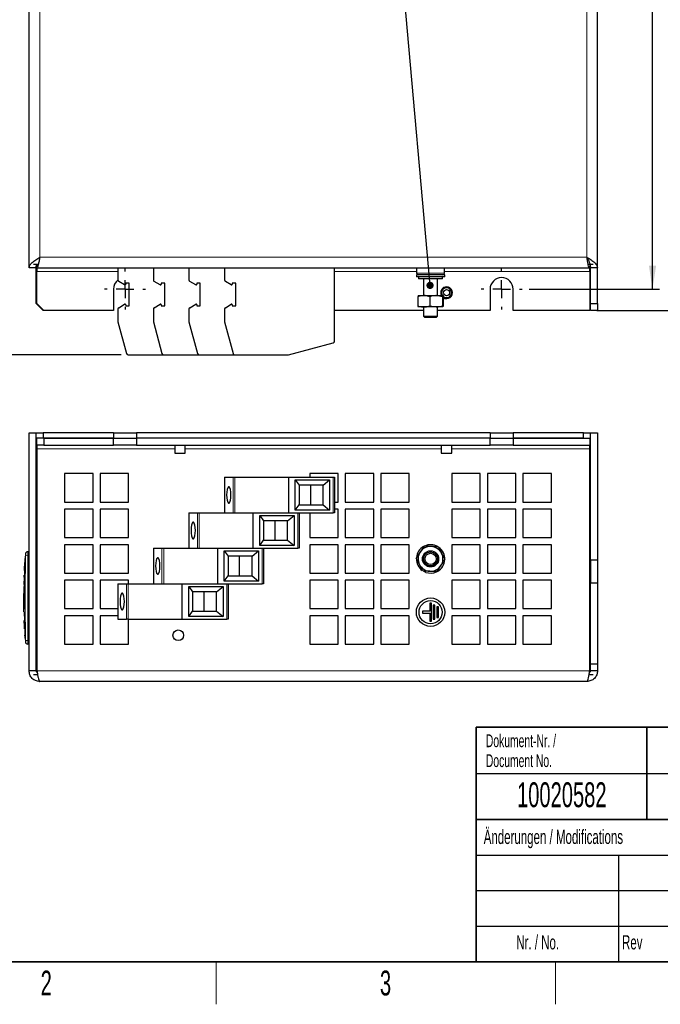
# Model space of a CAD drawing. Header units: millimetres. Extents: x 5 to 418, y 2 to 292.
# Tile 2 of 9: x 94 to 184, y 6 to 145. Entities that reach past the tile are written whole.
import ezdxf

# ---------------------------------------------------------------- set-up
doc = ezdxf.new("R2010")
doc.units = ezdxf.units.MM
doc.layers.add('SLD-0', color=7, linetype='Continuous')
doc.styles.add('SLDTEXTSTYLE0', font='TXT', dxfattribs={"width": 0.605})
doc.dimstyles.new('SLDDIMSTYLE0', dxfattribs={"dimtxt": 3.5, "dimasz": 3.302, "dimexe": 0, "dimexo": 0.0625, "dimgap": 0.875, "dimtad": 1, "dimlfac": 2, "dimrnd": 1e-09, "dimzin": 12, "dimdsep": 46, "dimtxsty": 'SLDTEXTSTYLE0', "dimsah": 1, "dimcen": 0.09, "dimadec": 0, "dimazin": 3, "dimtfac": 1, "dimtofl": 0, "dimtmove": 0, "dimatfit": 3, "dimfxl": 1, "dimfrac": 2, "dimtolj": 1, "dimtzin": 12, "dimarcsym": 0})
doc.dimstyles.new('SLDDIMSTYLE1', dxfattribs={"dimtxt": 0.18, "dimasz": 1.016, "dimexe": 0, "dimexo": 0.0625, "dimgap": 0, "dimtad": 0, "dimtih": 1, "dimtoh": 1, "dimdec": 0, "dimrnd": 1e-09, "dimzin": 0, "dimdsep": 46, "dimtxsty": 'Standard', "dimblk1": 'DOT', "dimblk2": 'DOT', "dimsah": 1, "dimcen": 0.09, "dimadec": 0, "dimazin": 0, "dimtfac": 1.016, "dimtdec": 0, "dimtofl": 0, "dimtmove": 0, "dimatfit": 3, "dimldrblk": 'DOT', "dimfxl": 1, "dimfrac": 2, "dimtolj": 1, "dimtzin": 0, "dimarcsym": 0})

# ---------------------------------------------------------------- blocks, each defined once
blk = doc.blocks.new('_D_2')
at = {"layer": 'SLD-0', "color": 7}
for p, q in [((108.13, 259.89), (86.29, 259.89)), ((87.29, 259.89), (87.29, 97.39)), ((108.13, 97.39), (86.29, 97.39))]:
    blk.add_line(p, q, dxfattribs=at)
for points in [[(87.29, 259.89), (86.79, 256.59), (87.8, 256.59)], [(87.29, 97.39), (87.8, 100.69), (86.79, 100.69)]]:
    blk.add_solid(points, dxfattribs=at)
at = {"layer": 'SLD-0', "color": 7, "insert": (82.78, 174.63), "char_height": 3.5, "attachment_point": 1, "rotation": 90, "style": 'SLDTEXTSTYLE0'}
blk.add_mtext('325', dxfattribs=at)
blk = doc.blocks.new('_D_3')
at = {"layer": 'SLD-0', "color": 7}
for p, q in [((165.56, 250.64), (183.92, 250.64)), ((182.92, 106.64), (182.92, 250.64)), ((165.56, 106.64), (183.92, 106.64))]:
    blk.add_line(p, q, dxfattribs=at)
for points in [[(182.92, 250.64), (182.42, 247.34), (183.43, 247.34)], [(182.92, 106.64), (183.43, 109.94), (182.42, 109.94)]]:
    blk.add_solid(points, dxfattribs=at)
at = {"layer": 'SLD-0', "color": 7, "insert": (178.41, 174.63), "char_height": 3.5, "attachment_point": 1, "rotation": 90, "style": 'SLDTEXTSTYLE0'}
blk.add_mtext('288', dxfattribs=at)
blk = doc.blocks.new('_D_4')
at = {"layer": 'SLD-0', "color": 7}
for p, q in [((175.09, 253.64), (192.19, 253.64)), ((191.19, 253.64), (191.19, 103.64)), ((175.09, 103.64), (192.19, 103.64))]:
    blk.add_line(p, q, dxfattribs=at)
for points in [[(191.19, 253.64), (190.68, 250.34), (191.7, 250.34)], [(191.19, 103.64), (191.7, 106.94), (190.68, 106.94)]]:
    blk.add_solid(points, dxfattribs=at)
at = {"layer": 'SLD-0', "color": 7, "insert": (186.68, 174.63), "char_height": 3.5, "attachment_point": 1, "rotation": 90, "style": 'SLDTEXTSTYLE0'}
blk.add_mtext('300', dxfattribs=at)
blk = doc.blocks.new('_Dot')
at = {"color": 0, "linetype": 'ByBlock', "lineweight": -2}
blk.add_line((-0.5, 0), (-1, 0), dxfattribs=at)
at = {"color": 0, "linetype": 'ByBlock', "const_width": 0.5}
blk.add_lwpolyline([(-0.25, 0, 1), (0.25, 0, 1)], format="xyb", close=True, dxfattribs=at)
blk = doc.blocks.new('SW_CENTERMARKSYMBOL_0')
at = {"layer": 'SLD-0', "color": 0}
for p, q in [((0, 2.5), (0, 2.875)), ((-2.5, 0), (-2.875, 0)), ((0, 0), (-1.25, 0)), ((0, 0), (0, 1.25)), ((0, 0), (0, -1.25)), ((0, 0), (1.25, 0)), ((2.5, 0), (2.875, 0)), ((0, -2.5), (0, -2.875))]:
    blk.add_line(p, q, dxfattribs=at)
blk = doc.blocks.new('SW_CENTERMARKSYMBOL_1')
at = {"layer": 'SLD-0', "color": 0}
for p, q in [((0, 2.5), (0, 2.875)), ((-2.5, 0), (-2.875, 0)), ((0, 0), (-1.25, 0)), ((0, 0), (0, 1.25)), ((0, 0), (0, -1.25)), ((0, 0), (1.25, 0)), ((2.5, 0), (2.875, 0)), ((0, -2.5), (0, -2.875))]:
    blk.add_line(p, q, dxfattribs=at)

msp = doc.modelspace()

# ---------------------------------------------------------------- linework, layer by layer
at = {"color": 7, "linetype": 'Continuous', "lineweight": 25}
for p, q in [((95.1884, 109.6429), (95.1884, 247.6429)), ((175.1884, 109.6429), (175.1884, 247.6429)), ((96.1884, 109.6429), (95.1884, 109.6429)), ((95.8224, 110.1429), (96.4065, 110.1429)), ((96.1884, 104.6429), (96.1884, 109.6429)), ((96.2884, 110.1429), (96.2884, 109.6429)), ((96.2884, 109.6429), (174.0884, 109.6429)), ((96.2884, 109.6429), (96.2884, 109.1429)), ((107.6884, 109.6429), (107.6884, 107.9617)), ((112.6884, 109.6429), (112.6884, 107.9617)), ((117.6884, 109.6429), (117.6884, 107.9617)), ((122.6884, 109.6429), (122.6884, 107.9617)), ((138.1884, 99.3264), (138.1884, 109.6429)), ((149.7134, 109.6429), (149.7134, 108.8929)), ((153.6634, 108.8929), (153.6634, 109.6429)), ((173.9704, 110.1429), (174.5545, 110.1429)), ((174.0884, 110.1429), (174.0884, 109.6429)), ((174.0884, 109.1429), (174.0884, 109.6429)), ((174.1884, 109.6429), (174.1884, 110.1429)), ((175.1884, 109.6429), (174.1884, 109.6429)), ((174.1884, 104.6429), (174.1884, 109.6429)), ((175.1884, 104.6429), (175.1884, 109.6429)), ((96.2884, 104.6429), (96.2884, 109.1429)), ((149.6884, 108.6429), (149.6884, 108.3929)), ((151.5808, 108.6429), (149.6884, 108.6429)), ((151.5808, 108.3929), (149.6884, 108.3929)), ((149.9884, 108.3929), (149.9884, 108.0929)), ((153.3884, 108.0929), (149.9884, 108.0929)), ((150.6884, 108.0929), (150.6884, 105.7429)), ((153.6884, 108.6429), (151.5808, 108.6429)), ((153.6884, 108.3929), (151.5808, 108.3929)), ((152.6884, 105.7429), (152.6884, 108.0929)), ((153.3884, 108.0929), (153.3884, 108.3929)), ((153.6884, 108.3929), (153.6884, 108.6429)), ((174.0884, 109.1429), (174.0884, 103.6429)), ((108.6384, 107.2688), (107.8134, 107.7451)), ((109.2884, 107.4679), (108.7884, 107.4679)), ((108.7884, 107.4679), (108.7884, 107.3554)), ((109.2884, 104.3179), (109.2884, 107.4679)), ((113.6384, 107.2688), (112.8134, 107.7451)), ((114.2884, 107.4679), (113.7884, 107.4679)), ((113.7884, 107.4679), (113.7884, 107.3554)), ((114.2884, 104.3179), (114.2884, 107.4679)), ((118.6384, 107.2688), (117.8134, 107.7451)), ((119.2884, 107.4679), (118.7884, 107.4679)), ((118.7884, 107.4679), (118.7884, 107.3554)), ((119.2884, 104.3179), (119.2884, 107.4679)), ((123.6384, 107.2688), (122.8134, 107.7451)), ((124.2884, 107.4679), (123.7884, 107.4679)), ((123.7884, 107.4679), (123.7884, 107.3554)), ((124.2884, 104.3179), (124.2884, 107.4679)), ((107.0634, 106.6429), (107.0634, 103.6429)), ((149.937, 105.7421), (149.8955, 105.5866)), ((149.8955, 105.5866), (149.8955, 104.2992)), ((149.9401, 105.7429), (150.7473, 105.7429)), ((150.7473, 105.7429), (152.4956, 105.7429)), ((151.5991, 105.5866), (151.5991, 104.2992)), ((153.3921, 105.5866), (152.4956, 105.7429)), ((152.4956, 105.7429), (153.4367, 105.7429)), ((153.3921, 105.5866), (153.4367, 105.7429)), ((153.3921, 105.5866), (153.3921, 104.2992)), ((153.4814, 105.5866), (153.4814, 104.2992)), ((160.0634, 106.6429), (160.0634, 103.6429)), ((163.3134, 103.6429), (163.3134, 106.6429)), ((96.1884, 104.6429), (97.1884, 103.6429)), ((96.2884, 104.6429), (97.2884, 103.6429)), ((107.8134, 104.0407), (108.6384, 104.517)), ((108.7884, 104.4304), (108.7884, 104.3179)), ((108.7884, 104.3179), (109.2884, 104.3179)), ((112.8134, 104.0407), (113.6384, 104.517)), ((113.7884, 104.4304), (113.7884, 104.3179)), ((113.7884, 104.3179), (114.2884, 104.3179)), ((117.8134, 104.0407), (118.6384, 104.517)), ((118.7884, 104.4304), (118.7884, 104.3179)), ((118.7884, 104.3179), (119.2884, 104.3179)), ((122.8134, 104.0407), (123.6384, 104.517)), ((123.7884, 104.4304), (123.7884, 104.3179)), ((123.7884, 104.3179), (124.2884, 104.3179)), ((149.8955, 104.2992), (149.9365, 104.1556)), ((150.7473, 104.1429), (149.9401, 104.1429)), ((150.6884, 104.1429), (150.6884, 102.8577)), ((152.4956, 104.1429), (150.7473, 104.1429)), ((151.5991, 104.2992), (152.4956, 104.1429)), ((153.4367, 104.1429), (152.4956, 104.1429)), ((152.6884, 102.8577), (152.6884, 104.1429)), ((153.4814, 104.2992), (153.4367, 104.1429)), ((174.0884, 104.5429), (174.1884, 104.6429)), ((174.1884, 104.6429), (175.1884, 104.6429)), ((174.1884, 103.6429), (174.1884, 104.6429)), ((175.1884, 104.6429), (175.1884, 103.6429)), ((97.2884, 103.6429), (97.1884, 103.6429)), ((107.0634, 103.6429), (97.2884, 103.6429)), ((107.6884, 103.8242), (107.6884, 102.058)), ((112.6884, 103.8242), (112.6884, 102.058)), ((117.6884, 103.8242), (117.6884, 102.058)), ((122.6884, 103.8242), (122.6884, 102.058)), ((150.6884, 103.6429), (138.1884, 103.6429)), ((150.6884, 102.8577), (150.9032, 102.6429)), ((150.6884, 102.8577), (152.6884, 102.8577)), ((152.4737, 102.6429), (150.9032, 102.6429)), ((152.4737, 102.6429), (152.6884, 102.8577)), ((160.0634, 103.6429), (152.6884, 103.6429)), ((174.0884, 103.6429), (163.3134, 103.6429)), ((175.1884, 103.6429), (174.1884, 103.6429)), ((107.6884, 102.058), (108.8888, 97.5782)), ((112.6884, 102.058), (113.8888, 97.5782)), ((117.6884, 102.058), (118.8888, 97.5782)), ((122.6884, 102.058), (123.8888, 97.5782)), ((131.6884, 97.3929), (138.0031, 99.085)), ((109.1303, 97.3929), (114.1303, 97.3929)), ((114.1303, 97.3929), (119.1303, 97.3929)), ((119.1303, 97.3929), (124.1303, 97.3929)), ((124.1303, 97.3929), (131.6884, 97.3929)), ((95.1884, 86.4366), (96.1884, 86.4366)), ((95.1884, 52.9366), (95.1884, 86.4366)), ((96.1884, 85.6866), (96.1884, 86.4366)), ((96.1884, 86.4366), (97.1884, 86.4366)), ((97.1884, 86.4366), (97.1884, 85.6866)), ((107.0634, 86.4366), (97.1884, 86.4366)), ((107.0634, 86.4366), (107.0634, 85.6866)), ((107.0634, 86.4366), (110.3134, 86.4366)), ((110.3134, 86.4366), (110.3134, 85.6866)), ((160.0634, 86.4366), (110.3134, 86.4366)), ((160.0634, 86.4366), (160.0634, 85.6866)), ((160.0634, 86.4366), (163.3134, 86.4366)), ((163.3134, 86.4366), (163.3134, 85.6866)), ((173.1884, 86.4366), (163.3134, 86.4366)), ((173.1884, 85.6866), (173.1884, 86.4366)), ((173.1884, 86.4366), (174.1884, 86.4366)), ((174.1884, 68.5616), (174.1884, 86.4366)), ((174.1884, 86.4366), (175.1884, 86.4366)), ((175.1884, 86.4366), (175.1884, 68.5616)), ((97.1884, 85.6866), (96.1884, 85.6866)), ((96.1884, 52.9366), (96.1884, 85.6866)), ((96.2884, 84.6866), (96.2884, 85.6866)), ((97.2884, 84.6866), (96.2884, 84.6866)), ((96.2884, 84.6866), (96.2884, 84.1866)), ((107.0634, 85.6866), (97.1884, 85.6866)), ((97.2884, 85.6866), (97.2884, 84.6866)), ((97.2884, 85.6866), (107.0634, 85.6866)), ((97.2884, 84.6866), (107.0634, 84.6866)), ((107.0634, 85.6866), (110.3134, 85.6866)), ((107.0634, 84.6866), (107.0634, 85.6866)), ((110.3134, 84.6866), (107.0634, 84.6866)), ((160.0634, 85.6866), (110.3134, 85.6866)), ((110.3134, 85.6866), (110.3134, 84.6866)), ((110.3134, 84.6866), (160.0634, 84.6866)), ((115.7009, 84.6866), (115.7009, 83.5423)), ((117.1759, 83.5423), (117.1759, 84.6866)), ((153.2009, 84.6866), (153.2009, 83.5423)), ((154.6759, 83.5423), (154.6759, 84.6866)), ((160.0634, 85.6866), (163.3134, 85.6866)), ((160.0634, 84.6866), (160.0634, 85.6866)), ((163.3134, 84.6866), (160.0634, 84.6866)), ((173.1884, 85.6866), (163.3134, 85.6866)), ((163.3134, 85.6866), (174.0884, 85.6866)), ((163.3134, 85.6866), (163.3134, 84.6866)), ((163.3134, 84.6866), (174.0884, 84.6866)), ((174.1884, 85.6866), (174.0884, 85.6866)), ((174.0884, 85.6866), (174.0884, 84.6866)), ((174.0884, 84.1866), (174.0884, 84.6866)), ((96.2884, 84.1866), (96.2884, 52.9366)), ((115.7009, 83.5423), (117.1759, 83.5423)), ((153.2009, 83.5423), (154.6759, 83.5423)), ((174.0884, 52.9366), (174.0884, 84.1866)), ((104.1884, 80.6866), (100.1884, 80.6866)), ((100.1884, 80.6866), (100.1884, 76.6866)), ((104.1884, 76.6866), (104.1884, 80.6866)), ((105.1884, 80.6866), (105.1884, 76.6866)), ((109.1884, 80.6866), (105.1884, 80.6866)), ((109.1884, 76.6866), (109.1884, 80.6866)), ((138.6884, 80.6866), (134.6884, 80.6866)), ((134.6884, 80.6866), (134.6884, 80.1866)), ((138.6884, 76.6866), (138.6884, 80.6866)), ((139.6884, 80.6866), (139.6884, 76.6866)), ((143.6884, 80.6866), (139.6884, 80.6866)), ((143.6884, 76.6866), (143.6884, 80.6866)), ((144.6884, 80.6866), (144.6884, 76.6866)), ((148.6884, 80.6866), (144.6884, 80.6866)), ((148.6884, 76.6866), (148.6884, 80.6866)), ((158.6884, 80.6866), (154.6884, 80.6866)), ((154.6884, 80.6866), (154.6884, 76.6866)), ((158.6884, 76.6866), (158.6884, 80.6866)), ((163.6884, 80.6866), (159.6884, 80.6866)), ((159.6884, 80.6866), (159.6884, 76.6866)), ((163.6884, 76.6866), (163.6884, 80.6866)), ((168.6884, 80.6866), (164.6884, 80.6866)), ((164.6884, 80.6866), (164.6884, 76.6866)), ((168.6884, 76.6866), (168.6884, 80.6866)), ((122.6884, 80.1866), (122.6884, 75.1866)), ((122.6884, 80.1866), (123.8888, 80.1866)), ((123.8888, 80.1866), (124.1303, 80.1866)), ((124.1303, 80.1866), (131.6884, 80.1866)), ((131.6884, 80.1866), (131.6884, 75.1866)), ((131.6884, 80.1866), (138.0031, 80.1866)), ((132.6544, 79.8116), (137.484, 79.8116)), ((132.6544, 75.5616), (132.6544, 79.8116)), ((132.6544, 79.8116), (133.1847, 79.0616)), ((136.5654, 79.0616), (133.1847, 79.0616)), ((133.1847, 79.0616), (133.1847, 76.3116)), ((134.8184, 76.3116), (134.8184, 79.0616)), ((136.5654, 79.0616), (137.484, 79.8116)), ((136.5654, 76.3116), (136.5654, 79.0616)), ((137.484, 79.8116), (137.484, 75.5616)), ((138.0031, 80.1866), (138.1884, 80.1866)), ((138.1884, 80.1866), (138.1884, 75.1866)), ((100.1884, 76.6866), (104.1884, 76.6866)), ((105.1884, 76.6866), (109.1884, 76.6866)), ((132.6544, 75.5616), (133.1847, 76.3116)), ((133.1847, 76.3116), (136.5654, 76.3116)), ((136.5654, 76.3116), (137.484, 75.5616)), ((138.1884, 76.6866), (138.6884, 76.6866)), ((139.6884, 76.6866), (143.6884, 76.6866)), ((144.6884, 76.6866), (148.6884, 76.6866)), ((154.6884, 76.6866), (158.6884, 76.6866)), ((159.6884, 76.6866), (163.6884, 76.6866)), ((164.6884, 76.6866), (168.6884, 76.6866)), ((104.1884, 75.6866), (100.1884, 75.6866)), ((100.1884, 75.6866), (100.1884, 71.6866)), ((104.1884, 71.6866), (104.1884, 75.6866)), ((105.1884, 75.6866), (105.1884, 71.6866)), ((109.1884, 75.6866), (105.1884, 75.6866)), ((109.1884, 71.6866), (109.1884, 75.6866)), ((117.6884, 75.1866), (117.6884, 70.1866)), ((117.6884, 75.1866), (118.8888, 75.1866)), ((118.8888, 75.1866), (119.1303, 75.1866)), ((119.1303, 75.1866), (126.6884, 75.1866)), ((124.1303, 75.1866), (131.6884, 75.1866)), ((126.6884, 75.1866), (126.6884, 70.1866)), ((131.6884, 75.1866), (138.0031, 75.1866)), ((137.484, 75.5616), (132.6544, 75.5616)), ((133.1884, 75.1866), (133.1884, 70.1866)), ((134.6884, 75.1866), (134.6884, 71.6866)), ((138.1884, 75.1866), (138.0031, 75.1866)), ((138.6884, 75.6866), (138.1884, 75.6866)), ((138.6884, 71.6866), (138.6884, 75.6866)), ((139.6884, 75.6866), (139.6884, 71.6866)), ((143.6884, 75.6866), (139.6884, 75.6866)), ((143.6884, 71.6866), (143.6884, 75.6866)), ((148.6884, 75.6866), (144.6884, 75.6866)), ((144.6884, 75.6866), (144.6884, 71.6866)), ((148.6884, 71.6866), (148.6884, 75.6866)), ((158.6884, 75.6866), (154.6884, 75.6866)), ((154.6884, 75.6866), (154.6884, 71.6866)), ((158.6884, 71.6866), (158.6884, 75.6866)), ((163.6884, 75.6866), (159.6884, 75.6866)), ((159.6884, 75.6866), (159.6884, 71.6866)), ((163.6884, 71.6866), (163.6884, 75.6866)), ((168.6884, 75.6866), (164.6884, 75.6866)), ((164.6884, 75.6866), (164.6884, 71.6866)), ((168.6884, 71.6866), (168.6884, 75.6866)), ((127.6544, 74.8116), (132.484, 74.8116)), ((127.6544, 70.5616), (127.6544, 74.8116)), ((127.6544, 74.8116), (128.1847, 74.0616)), ((131.5654, 74.0616), (128.1847, 74.0616)), ((128.1847, 74.0616), (128.1847, 71.3116)), ((129.8184, 71.3116), (129.8184, 74.0616)), ((131.5654, 74.0616), (132.484, 74.8116)), ((131.5654, 71.3116), (131.5654, 74.0616)), ((132.484, 74.8116), (132.484, 70.5616)), ((100.1884, 71.6866), (104.1884, 71.6866)), ((100.1884, 70.6866), (100.1884, 66.6866)), ((104.1884, 70.6866), (100.1884, 70.6866)), ((104.1884, 66.6866), (104.1884, 70.6866)), ((105.1884, 71.6866), (109.1884, 71.6866)), ((105.1884, 70.6866), (105.1884, 66.6866)), ((109.1884, 70.6866), (105.1884, 70.6866)), ((109.1884, 66.6866), (109.1884, 70.6866)), ((127.6544, 70.5616), (128.1847, 71.3116)), ((128.1847, 71.3116), (131.5654, 71.3116)), ((131.5654, 71.3116), (132.484, 70.5616)), ((134.6884, 71.6866), (138.6884, 71.6866)), ((138.6884, 70.6866), (134.6884, 70.6866)), ((134.6884, 70.6866), (134.6884, 66.6866)), ((138.6884, 66.6866), (138.6884, 70.6866)), ((139.6884, 71.6866), (143.6884, 71.6866)), ((143.6884, 70.6866), (139.6884, 70.6866)), ((139.6884, 70.6866), (139.6884, 66.6866)), ((143.6884, 66.6866), (143.6884, 70.6866)), ((144.6884, 71.6866), (148.6884, 71.6866)), ((148.6884, 70.6866), (144.6884, 70.6866)), ((144.6884, 70.6866), (144.6884, 66.6866)), ((148.6884, 66.6866), (148.6884, 70.6866)), ((154.6884, 71.6866), (158.6884, 71.6866)), ((158.6884, 70.6866), (154.6884, 70.6866)), ((154.6884, 70.6866), (154.6884, 66.6866)), ((158.6884, 66.6866), (158.6884, 70.6866)), ((159.6884, 71.6866), (163.6884, 71.6866)), ((163.6884, 70.6866), (159.6884, 70.6866)), ((159.6884, 70.6866), (159.6884, 66.6866)), ((163.6884, 66.6866), (163.6884, 70.6866)), ((164.6884, 71.6866), (168.6884, 71.6866)), ((168.6884, 70.6866), (164.6884, 70.6866)), ((164.6884, 70.6866), (164.6884, 66.6866)), ((168.6884, 66.6866), (168.6884, 70.6866)), ((94.6722, 69.4335), (94.6313, 68.7419)), ((95.1884, 69.6866), (95.0325, 69.6866)), ((112.6884, 70.1866), (112.6884, 65.1866)), ((112.6884, 70.1866), (113.8888, 70.1866)), ((113.8888, 70.1866), (114.1303, 70.1866)), ((114.1303, 70.1866), (121.6884, 70.1866)), ((119.1303, 70.1866), (126.6884, 70.1866)), ((121.6884, 70.1866), (121.6884, 65.1866)), ((122.6544, 69.8116), (127.484, 69.8116)), ((122.6544, 65.5616), (122.6544, 69.8116)), ((122.6544, 69.8116), (123.1847, 69.0616)), ((126.5654, 69.0616), (127.484, 69.8116)), ((126.6884, 70.1866), (133.0031, 70.1866)), ((127.484, 69.8116), (127.484, 65.5616)), ((132.484, 70.5616), (127.6544, 70.5616)), ((128.1884, 70.1866), (128.1884, 65.1866)), ((133.1884, 70.1866), (133.0031, 70.1866)), ((150.7711, 70.4871), (150.2208, 69.6398)), ((152.7891, 70.3813), (153.2477, 69.481)), ((94.6233, 68.8096), (94.581, 67.5711)), ((94.612, 67.6421), (94.6461, 68.7418)), ((94.6561, 68.7418), (94.622, 67.6421)), ((94.6461, 68.7418), (94.6561, 68.7418)), ((126.5654, 69.0616), (123.1847, 69.0616)), ((123.1847, 69.0616), (123.1847, 66.3116)), ((124.8184, 66.3116), (124.8184, 69.0616)), ((126.5654, 66.3116), (126.5654, 69.0616)), ((174.1884, 68.5616), (175.1884, 68.5616)), ((174.1884, 68.5616), (174.1884, 65.3116)), ((175.1884, 68.5616), (175.1884, 65.3116)), ((94.581, 67.5711), (94.531, 66.1068)), ((94.5682, 67.6421), (94.5967, 67.6421)), ((94.5799, 66.3907), (94.5682, 67.6421)), ((94.5785, 67.6033), (94.59, 66.3907)), ((94.612, 67.6421), (94.622, 67.6421)), ((100.1884, 66.6866), (104.1884, 66.6866)), ((105.1884, 66.6866), (109.1884, 66.6866)), ((134.6884, 66.6866), (138.6884, 66.6866)), ((139.6884, 66.6866), (143.6884, 66.6866)), ((144.6884, 66.6866), (148.6884, 66.6866)), ((150.5878, 66.9919), (150.1291, 67.8922)), ((151.041, 66.7943), (150.695, 66.9508)), ((152.6057, 66.8861), (153.1561, 67.7334)), ((154.6884, 66.6866), (158.6884, 66.6866)), ((159.6884, 66.6866), (163.6884, 66.6866)), ((164.6884, 66.6866), (168.6884, 66.6866)), ((94.4977, 66.1123), (94.4631, 65.079)), ((94.5022, 66.3907), (94.5086, 66.1076)), ((94.5186, 66.1116), (94.5122, 66.3907)), ((94.5525, 61.5919), (94.5799, 66.3907)), ((94.59, 66.3907), (94.5625, 61.5919)), ((94.5799, 66.3907), (94.59, 66.3907)), ((100.1884, 65.6866), (100.1884, 61.6866)), ((104.1884, 65.6866), (100.1884, 65.6866)), ((104.1884, 61.6866), (104.1884, 65.6866)), ((105.1884, 65.6866), (105.1884, 61.6866)), ((109.1884, 65.6866), (105.1884, 65.6866)), ((107.6884, 65.1866), (107.6884, 60.1866)), ((107.6884, 65.1866), (108.8888, 65.1866)), ((108.8888, 65.1866), (109.1303, 65.1866)), ((109.1303, 65.1866), (116.6884, 65.1866)), ((109.1884, 65.1866), (109.1884, 65.6866)), ((114.1303, 65.1866), (121.6884, 65.1866)), ((116.6884, 65.1866), (116.6884, 60.1866)), ((121.6884, 65.1866), (128.0031, 65.1866)), ((122.6544, 65.5616), (123.1847, 66.3116)), ((127.484, 65.5616), (122.6544, 65.5616)), ((123.1847, 66.3116), (126.5654, 66.3116)), ((123.1884, 65.1866), (123.1884, 60.1866)), ((126.5654, 66.3116), (127.484, 65.5616)), ((128.1884, 65.1866), (128.0031, 65.1866)), ((138.6884, 65.6866), (134.6884, 65.6866)), ((134.6884, 65.6866), (134.6884, 61.6866)), ((138.6884, 61.6866), (138.6884, 65.6866)), ((143.6884, 65.6866), (139.6884, 65.6866)), ((139.6884, 65.6866), (139.6884, 61.6866)), ((143.6884, 61.6866), (143.6884, 65.6866)), ((148.6884, 65.6866), (144.6884, 65.6866)), ((144.6884, 65.6866), (144.6884, 61.6866)), ((148.6884, 61.6866), (148.6884, 65.6866)), ((158.6884, 65.6866), (154.6884, 65.6866)), ((154.6884, 65.6866), (154.6884, 61.6866)), ((158.6884, 61.6866), (158.6884, 65.6866)), ((163.6884, 65.6866), (159.6884, 65.6866)), ((159.6884, 65.6866), (159.6884, 61.6866)), ((163.6884, 61.6866), (163.6884, 65.6866)), ((168.6884, 65.6866), (164.6884, 65.6866)), ((164.6884, 65.6866), (164.6884, 61.6866)), ((168.6884, 61.6866), (168.6884, 65.6866)), ((174.1884, 65.3116), (175.1884, 65.3116)), ((174.1884, 53.9366), (174.1884, 65.3116)), ((175.1884, 65.3116), (175.1884, 53.9366)), ((94.4383, 63.8342), (94.4653, 63.8342)), ((94.4605, 61.2444), (94.4383, 63.8342)), ((94.4483, 63.8342), (94.4579, 62.713)), ((94.4597, 65.079), (94.5447, 65.079)), ((94.4653, 63.8342), (94.4778, 61.5919)), ((117.6544, 64.8116), (122.484, 64.8116)), ((117.6544, 60.5616), (117.6544, 64.8116)), ((117.6544, 64.8116), (118.1847, 64.0616)), ((121.5654, 64.0616), (118.1847, 64.0616)), ((118.1847, 64.0616), (118.1847, 61.3116)), ((119.8184, 61.3116), (119.8184, 64.0616)), ((121.5654, 64.0616), (122.484, 64.8116)), ((121.5654, 61.3116), (121.5654, 64.0616)), ((122.484, 64.8116), (122.484, 60.5616)), ((151.8134, 62.4366), (151.5634, 62.4366)), ((151.5634, 62.4366), (151.5634, 61.3116)), ((151.8134, 59.9366), (151.8134, 62.4366)), ((94.4997, 61.2444), (94.4605, 61.2444)), ((94.4978, 61.1806), (94.62, 57.7598)), ((94.5525, 61.5919), (94.5625, 61.5919)), ((94.6158, 58.5995), (94.557, 61.2444)), ((94.557, 61.2444), (94.567, 61.2444)), ((94.567, 61.2444), (94.6259, 58.5995)), ((100.1884, 61.6866), (104.1884, 61.6866)), ((105.1884, 61.6866), (107.6884, 61.6866)), ((117.6544, 60.5616), (118.1847, 61.3116)), ((118.1847, 61.3116), (121.5654, 61.3116)), ((121.5654, 61.3116), (122.484, 60.5616)), ((134.6884, 61.6866), (138.6884, 61.6866)), ((139.6884, 61.6866), (143.6884, 61.6866)), ((144.6884, 61.6866), (148.6884, 61.6866)), ((150.5634, 61.3116), (150.5634, 61.0616)), ((151.5634, 61.3116), (150.5634, 61.3116)), ((150.5634, 61.0616), (151.5634, 61.0616)), ((151.5634, 61.0616), (151.5634, 59.9366)), ((152.0634, 62.1866), (152.0634, 60.1866)), ((152.3134, 62.1866), (152.0634, 62.1866)), ((152.3134, 60.1866), (152.3134, 62.1866)), ((152.5634, 61.9366), (152.5634, 60.4366)), ((152.8134, 61.9366), (152.5634, 61.9366)), ((152.8134, 60.4366), (152.8134, 61.9366)), ((154.6884, 61.6866), (158.6884, 61.6866)), ((159.6884, 61.6866), (163.6884, 61.6866)), ((164.6884, 61.6866), (168.6884, 61.6866)), ((94.5366, 59.1544), (94.4978, 60.025)), ((94.5199, 60.025), (94.5005, 60.025)), ((94.5005, 60.025), (94.5387, 59.1544)), ((94.5487, 59.1544), (94.5105, 60.025)), ((94.5539, 59.1544), (94.5199, 60.025)), ((100.1884, 60.6866), (100.1884, 56.6866)), ((104.1884, 60.6866), (100.1884, 60.6866)), ((104.1884, 56.6866), (104.1884, 60.6866)), ((105.1884, 60.6866), (105.1884, 56.6866)), ((107.6884, 60.6866), (105.1884, 60.6866)), ((107.6884, 60.1866), (108.8888, 60.1866)), ((109.1303, 60.1866), (108.8888, 60.1866)), ((109.1303, 60.1866), (116.6884, 60.1866)), ((109.1884, 56.6866), (109.1884, 60.1866)), ((116.6884, 60.1866), (123.0031, 60.1866)), ((122.484, 60.5616), (117.6544, 60.5616)), ((123.1884, 60.1866), (123.0031, 60.1866)), ((138.6884, 60.6866), (134.6884, 60.6866)), ((134.6884, 60.6866), (134.6884, 56.6866)), ((138.6884, 56.6866), (138.6884, 60.6866)), ((143.6884, 60.6866), (139.6884, 60.6866)), ((139.6884, 60.6866), (139.6884, 56.6866)), ((143.6884, 56.6866), (143.6884, 60.6866)), ((148.6884, 60.6866), (144.6884, 60.6866)), ((144.6884, 60.6866), (144.6884, 56.6866)), ((148.6884, 56.6866), (148.6884, 60.6866)), ((151.5634, 59.9366), (151.8134, 59.9366)), ((152.0634, 60.1866), (152.3134, 60.1866)), ((152.5634, 60.4366), (152.8134, 60.4366)), ((158.6884, 60.6866), (154.6884, 60.6866)), ((154.6884, 60.6866), (154.6884, 56.6866)), ((158.6884, 56.6866), (158.6884, 60.6866)), ((163.6884, 60.6866), (159.6884, 60.6866)), ((159.6884, 60.6866), (159.6884, 56.6866)), ((163.6884, 56.6866), (163.6884, 60.6866)), ((168.6884, 60.6866), (164.6884, 60.6866)), ((164.6884, 60.6866), (164.6884, 56.6866)), ((168.6884, 56.6866), (168.6884, 60.6866)), ((94.5575, 58.8357), (94.5675, 58.8357)), ((94.5579, 58.8755), (94.5679, 58.8755)), ((94.5592, 58.8755), (94.5588, 58.8435)), ((94.616, 57.6861), (94.5997, 57.9708)), ((94.616, 57.6861), (94.626, 57.6861)), ((94.6231, 57.6876), (94.6242, 57.6861)), ((94.6231, 57.6837), (94.6329, 57.6837)), ((94.6242, 57.6861), (94.6342, 57.6861)), ((94.6308, 57.494), (94.6407, 57.494)), ((94.6325, 57.6837), (94.6722, 56.9397)), ((94.6342, 57.6861), (94.6329, 57.6928)), ((95.1884, 56.6866), (95.0325, 56.6866)), ((100.1884, 56.6866), (104.1884, 56.6866)), ((105.1884, 56.6866), (109.1884, 56.6866)), ((134.6884, 56.6866), (138.6884, 56.6866)), ((139.6884, 56.6866), (143.6884, 56.6866)), ((144.6884, 56.6866), (148.6884, 56.6866)), ((154.6884, 56.6866), (158.6884, 56.6866)), ((159.6884, 56.6866), (163.6884, 56.6866)), ((164.6884, 56.6866), (168.6884, 56.6866)), ((96.1884, 52.9366), (95.1884, 52.9366)), ((96.2861, 52.7009), (96.1884, 52.9366)), ((174.1884, 52.9366), (174.0908, 52.7009)), ((174.1884, 53.9366), (175.1884, 53.9366)), ((174.1884, 52.9366), (174.1884, 53.9366)), ((175.1884, 52.9366), (174.1884, 52.9366)), ((175.1884, 53.9366), (175.1884, 52.9366)), ((95.8224, 52.4366), (96.375, 52.4366)), ((173.6884, 51.4366), (96.6884, 51.4366)), ((174.0005, 52.4366), (174.5545, 52.4366))]:
    msp.add_line(p, q, dxfattribs=at)
at = {"color": 7, "linetype": 'Continuous', "lineweight": 18}
for p, q in [((96.6884, 111.1429), (96.6884, 246.1429)), ((173.6884, 111.1429), (173.6884, 246.1429)), ((173.6884, 111.1429), (96.6884, 111.1429)), ((96.2884, 109.1429), (107.6884, 109.1429)), ((138.1884, 109.1429), (149.7134, 109.1429)), ((149.7134, 108.8929), (153.6634, 108.8929)), ((153.6634, 109.1429), (174.0884, 109.1429)), ((115.7009, 84.1866), (96.2884, 84.1866)), ((153.2009, 84.1866), (117.1759, 84.1866)), ((174.0884, 84.1866), (154.6759, 84.1866)), ((123.8888, 75.1866), (123.8888, 80.1866)), ((124.1303, 80.1866), (124.1303, 75.1866)), ((138.0031, 75.1866), (138.0031, 80.1866)), ((118.8888, 70.1866), (118.8888, 75.1866)), ((119.1303, 75.1866), (119.1303, 70.1866)), ((133.0031, 70.1866), (133.0031, 75.1866)), ((113.8888, 65.1866), (113.8888, 70.1866)), ((114.1303, 70.1866), (114.1303, 65.1866)), ((128.0031, 65.1866), (128.0031, 70.1866)), ((95.0324, 69.1866), (94.6825, 69.1909)), ((95.1884, 69.1866), (95.0324, 69.1866)), ((108.8888, 60.1866), (108.8888, 65.1866)), ((109.1303, 65.1866), (109.1303, 60.1866)), ((123.0031, 60.1866), (123.0031, 65.1866)), ((94.5387, 59.1544), (94.5487, 59.1544)), ((94.6158, 58.5995), (94.6259, 58.5995)), ((95.0324, 57.1866), (94.6825, 57.1824)), ((95.1884, 57.1866), (95.0324, 57.1866)), ((174.0884, 52.9366), (96.2884, 52.9366))]:
    msp.add_line(p, q, dxfattribs=at)
at = {"color": 7, "linetype": 'Continuous', "lineweight": 25, "flags": 128}
for points in [[(123.5955, 77.6866), (123.5771, 78.0885), (123.5243, 78.4419), (123.4434, 78.7042), (123.3442, 78.8438), (123.2386, 78.8438), (123.1393, 78.7042), (123.0584, 78.4419), (123.0056, 78.0885), (122.9873, 77.6866), (123.0056, 77.2847), (123.0584, 76.9313), (123.1393, 76.669), (123.2386, 76.5295), (123.3442, 76.5295), (123.4434, 76.669), (123.5243, 76.9313), (123.5771, 77.2847), (123.5955, 77.6866)], [(118.5955, 72.6866), (118.5771, 73.0885), (118.5243, 73.4419), (118.4434, 73.7042), (118.3442, 73.8438), (118.2386, 73.8438), (118.1393, 73.7042), (118.0584, 73.4419), (118.0056, 73.0885), (117.9873, 72.6866), (118.0056, 72.2847), (118.0584, 71.9313), (118.1393, 71.669), (118.2386, 71.5295), (118.3442, 71.5295), (118.4434, 71.669), (118.5243, 71.9313), (118.5771, 72.2847), (118.5955, 72.6866)], [(113.5955, 67.6866), (113.5771, 68.0885), (113.5243, 68.4419), (113.4434, 68.7042), (113.3442, 68.8438), (113.2386, 68.8438), (113.1393, 68.7042), (113.0584, 68.4419), (113.0056, 68.0885), (112.9873, 67.6866), (113.0056, 67.2847), (113.0584, 66.9313), (113.1393, 66.669), (113.2386, 66.5295), (113.3442, 66.5295), (113.4434, 66.669), (113.5243, 66.9313), (113.5771, 67.2847), (113.5955, 67.6866)], [(108.5955, 62.6866), (108.5771, 63.0885), (108.5243, 63.4419), (108.4434, 63.7042), (108.3442, 63.8438), (108.2386, 63.8438), (108.1393, 63.7042), (108.0584, 63.4419), (108.0056, 63.0885), (107.9873, 62.6866), (108.0056, 62.2847), (108.0584, 61.9313), (108.1393, 61.669), (108.2386, 61.5295), (108.3442, 61.5295), (108.4434, 61.669), (108.5243, 61.9313), (108.5771, 62.2847), (108.5955, 62.6866)]]:
    msp.add_lwpolyline(points, dxfattribs=at)
at = {"color": 7, "linetype": 'Continuous', "lineweight": 25}
for centre, radius in [((153.9384, 106.1429), 0.4375), ((151.6884, 68.6866), 1.1387), ((151.6884, 68.6866), 1), ((151.6884, 68.6866), 0.7852), ((151.6884, 61.1866), 2), ((151.6884, 61.1866), 1.625), ((116.1884, 57.9366), 0.75)]:
    msp.add_circle(centre, radius, dxfattribs=at)
for centre, radius, start, end in [((149.9634, 108.8929), 0.25, 180, 270), ((153.4134, 108.8929), 0.25, 270, 0), ((161.6884, 106.6429), 1.625, 0, 180), ((108.6884, 106.6429), 1.625, 127.864467, 180), ((107.9384, 107.9617), 0.25, 180, 240), ((108.6884, 107.3554), 0.1, 240, 0), ((112.9384, 107.9617), 0.25, 180, 240), ((113.6884, 107.3554), 0.1, 240, 0), ((117.9384, 107.9617), 0.25, 180, 240), ((118.6884, 107.3554), 0.1, 240, 0), ((122.9384, 107.9617), 0.25, 180, 240), ((123.6884, 107.3554), 0.1, 240, 0), ((153.9384, 106.1429), 0.825, 90, 209.002546), ((153.9384, 106.1429), 0.7375, 295.620385, 212.845318), ((153.9384, 106.1429), 0.6973, 295.620385, 215.004091), ((153.9384, 106.1429), 0.825, 236.356861, 90), ((153.9384, 106.1429), 0.6973, 227.659764, 295.620385), ((153.9384, 106.1429), 0.7375, 231.702154, 295.620385), ((107.9384, 103.8242), 0.25, 120, 180), ((108.6884, 104.4304), 0.1, 0, 120), ((112.9384, 103.8242), 0.25, 120, 180), ((113.6884, 104.4304), 0.1, 0, 120), ((117.9384, 103.8242), 0.25, 120, 180), ((118.6884, 104.4304), 0.1, 0, 120), ((122.9384, 103.8242), 0.25, 120, 180), ((123.6884, 104.4304), 0.1, 0, 120), ((137.9384, 99.3264), 0.25, 285, 0), ((109.1303, 97.6429), 0.25, 195, 270), ((114.1303, 97.6429), 0.25, 195, 270), ((119.1303, 97.6429), 0.25, 195, 270), ((124.1303, 97.6429), 0.25, 195, 270), ((151.6884, 68.6866), 2, 59.912706, 115.33788), ((95.0168, 69.3366), 0.35, 89.998299, 176.658505), ((151.6884, 68.6866), 2, 119.847941, 173.897336), ((151.6884, 68.6866), 1.75, 146.997686, 206.997686), ((151.6884, 68.6866), 1.75, 86.997686, 146.997686), ((151.6884, 68.6866), 1.75, 26.997686, 86.997686), ((151.6884, 68.6866), 2, 300.228572, 53.869961), ((151.6884, 68.6866), 1.75, 326.997686, 26.997686), ((151.6884, 68.6866), 2, 179.012045, 234.315165), ((151.6884, 68.6866), 1.75, 206.997686, 266.997686), ((151.6884, 68.6866), 2, 251.113271, 294.582783), ((151.6884, 68.6866), 1.75, 266.997686, 326.997686), ((95.0168, 57.0366), 0.35, 183.30809, 270.001716)]:
    msp.add_arc(centre, radius, start, end, dxfattribs=at)
at = {"color": 7, "linetype": 'Continuous', "lineweight": 18}
for centre, start, end in [((95.0325, 69.3366), 90.001948, 179.009929), ((95.0325, 57.0366), 180.990082, 269.998052)]:
    msp.add_arc(centre, 0.35, start, end, dxfattribs=at)
at = {"color": 7, "linetype": 'Continuous', "lineweight": 25}
for points, knots in [([(95.1884, 109.6429), (95.2119, 109.7703), (95.2587, 110.0252), (95.6186, 110.4075), (96.1181, 110.7803), (96.5034, 111.0253), (96.6884, 111.1429)], [0, 0, 0, 0, 0.25472594, 0.50961788, 0.76451087, 1, 1, 1, 1]), ([(173.6884, 111.1429), (173.8887, 111.0156), (174.2894, 110.7607), (174.7915, 110.3784), (175.1267, 110.0056), (175.1684, 109.7606), (175.1884, 109.6429)], [0, 0, 0, 0, 0.25472956, 0.50962151, 0.7645145, 1, 1, 1, 1]), ([(173.6884, 111.1429), (173.7484, 111.0283), (173.8702, 110.7957), (174.0284, 110.4485), (174.1423, 110.0981), (174.1851, 109.8304), (174.1878, 109.6778), (174.1884, 109.6429)], [0, 0, 0, 0, 0.229281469, 0.465096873, 0.694378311, 0.930193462, 1, 1, 1, 1]), ([(96.1884, 109.6429), (96.1921, 109.7576), (96.1976, 109.9242), (96.2472, 110.0909), (96.2627, 110.1429)], [0, 0, 0, 0, 0.68788722, 1, 1, 1, 1]), ([(150.7473, 105.7429), (150.513, 105.7221), (150.2246, 105.6964), (149.9474, 105.604), (149.8955, 105.5866)], [0, 0, 0, 0, 0.81263712, 1, 1, 1, 1]), ([(151.5991, 105.5866), (151.378, 105.6518), (151.097, 105.7346), (150.8088, 105.7415), (150.7473, 105.7429)], [0, 0, 0, 0, 0.78666404, 1, 1, 1, 1]), ([(152.4956, 105.7429), (152.4744, 105.7428), (152.1716, 105.7406), (151.875, 105.6608), (151.5991, 105.5866)], [0, 0, 0, 0, 0.07017422, 1, 1, 1, 1]), ([(153.4367, 105.7429), (153.4378, 105.7428), (153.4528, 105.7406), (153.4676, 105.6608), (153.4814, 105.5866)], [0, 0, 0, 0, 0.07017422, 1, 1, 1, 1]), ([(149.8955, 104.2992), (149.9474, 104.2819), (150.2246, 104.1894), (150.513, 104.1638), (150.7473, 104.1429)], [0, 0, 0, 0, 0.18736288, 1, 1, 1, 1]), ([(150.7473, 104.1429), (150.8088, 104.1444), (151.097, 104.1512), (151.378, 104.2341), (151.5991, 104.2992)], [0, 0, 0, 0, 0.21333596, 1, 1, 1, 1]), ([(152.4956, 104.1429), (152.5168, 104.1431), (152.8196, 104.1453), (153.1162, 104.2251), (153.3921, 104.2992)], [0, 0, 0, 0, 0.07017422, 1, 1, 1, 1]), ([(153.4367, 104.1429), (153.4357, 104.1431), (153.4206, 104.1453), (153.4058, 104.2251), (153.3921, 104.2992)], [0, 0, 0, 0, 0.07017422, 1, 1, 1, 1]), ([(95.0187, 69.6866), (95.0183, 69.6866), (95.0169, 69.6866), (95.0262, 69.6866), (95.0325, 69.6866)], [0, 0, 0, 0, 0.31878402, 1, 1, 1, 1]), ([(150.2208, 69.6398), (150.2077, 69.6197), (150.0219, 69.3336), (149.8398, 69.0532), (149.6705, 68.7924)], [0, 0, 0, 0, 0.07017422, 1, 1, 1, 1]), ([(151.7801, 70.4342), (151.7073, 70.438), (151.3659, 70.4559), (151.033, 70.4734), (150.7711, 70.4871)], [0, 0, 0, 0, 0.21333596, 1, 1, 1, 1]), ([(152.7891, 70.3813), (152.7275, 70.3845), (152.3992, 70.4017), (152.0576, 70.4197), (151.7801, 70.4342)], [0, 0, 0, 0, 0.18736288, 1, 1, 1, 1]), ([(153.2477, 69.481), (153.2586, 69.4597), (153.4135, 69.1557), (153.5652, 68.8578), (153.7064, 68.5808)], [0, 0, 0, 0, 0.07017422, 1, 1, 1, 1]), ([(150.1291, 67.8922), (150.1183, 67.9135), (149.9634, 68.2175), (149.8116, 68.5154), (149.6705, 68.7924)], [0, 0, 0, 0, 0.07017422, 1, 1, 1, 1]), ([(153.1561, 67.7334), (153.1691, 67.7535), (153.3549, 68.0396), (153.537, 68.32), (153.7064, 68.5808)], [0, 0, 0, 0, 0.07017422, 1, 1, 1, 1]), ([(151.5968, 66.939), (151.5239, 66.9428), (151.1826, 66.9607), (150.8497, 66.9782), (150.5878, 66.9919)], [0, 0, 0, 0, 0.21333596, 1, 1, 1, 1]), ([(152.6057, 66.8861), (152.5442, 66.8893), (152.2159, 66.9065), (151.8743, 66.9245), (151.5968, 66.939)], [0, 0, 0, 0, 0.18736288, 1, 1, 1, 1]), ([(94.4958, 65.0778), (94.4599, 64.4232), (94.3993, 63.3197), (94.4544, 62.2163), (94.4768, 61.7676)], [0, 0, 0, 0, 0.59328501, 1, 1, 1, 1]), ([(94.5575, 58.8397), (94.5572, 58.8386), (94.5564, 58.8343), (94.5535, 58.8638), (94.5491, 58.9253), (94.5437, 59.015), (94.5394, 59.0962), (94.5371, 59.1432), (94.5366, 59.1544)], [0, 0, 0, 0, 0.07318348, 0.28763208, 0.50225775, 0.71709958, 0.9321252, 1, 1, 1, 1]), ([(94.5387, 59.1544), (94.5403, 59.123), (94.5434, 59.0602), (94.5483, 58.9766), (94.5528, 58.9131), (94.5565, 58.8769), (94.559, 58.8721), (94.5602, 58.8991), (94.56, 58.9548), (94.5583, 59.033), (94.556, 59.1039), (94.5543, 59.1447), (94.5539, 59.1544)], [0, 0, 0, 0, 0.10757797, 0.21515507, 0.32274136, 0.43026461, 0.53768061, 0.64498658, 0.75221303, 0.85941075, 0.96664052, 1, 1, 1, 1]), ([(94.5679, 58.879), (94.5677, 58.878), (94.5668, 58.8742), (94.564, 58.9001), (94.5598, 58.9539), (94.555, 59.0324), (94.5512, 59.1034), (94.5492, 59.1446), (94.5487, 59.1544)], [0, 0, 0, 0, 0.07302749, 0.28748865, 0.50215347, 0.71704368, 0.93210227, 1, 1, 1, 1]), ([(94.6242, 57.6861), (94.6254, 57.6962), (94.6279, 57.7164), (94.6276, 57.8737), (94.6257, 58.1054), (94.6221, 58.3622), (94.6176, 58.532), (94.6158, 58.5995)], [0, 0, 0, 0, 0.21458998, 0.42917873, 0.64379751, 0.85844062, 1, 1, 1, 1]), ([(94.6259, 58.5995), (94.6284, 58.4969), (94.6335, 58.2916), (94.6365, 58.0179), (94.6379, 57.8113), (94.6374, 57.7018), (94.6351, 57.6906), (94.6342, 57.6861)], [0, 0, 0, 0, 0.21462852, 0.42925656, 0.64389477, 0.8585349, 1, 1, 1, 1]), ([(94.6308, 57.5102), (94.6298, 57.5097), (94.6275, 57.5085), (94.6202, 57.6211), (94.616, 57.6861)], [0, 0, 0, 0, 0.42258421, 1, 1, 1, 1]), ([(95.0325, 56.6866), (95.0266, 56.6866), (95.0173, 56.6866), (95.0183, 56.6866), (95.0187, 56.6866)], [0, 0, 0, 0, 0.63779561, 1, 1, 1, 1]), ([(96.2884, 52.9366), (96.3171, 52.7678), (96.3748, 52.428), (96.4616, 51.9746), (96.5487, 51.6332), (96.6244, 51.4598), (96.6709, 51.443), (96.6884, 51.4366)], [0, 0, 0, 0, 0.21488155, 0.43265725, 0.65043352, 0.8682097, 1, 1, 1, 1]), ([(173.6884, 51.4366), (173.7174, 51.4536), (173.7754, 51.4875), (173.8624, 51.7527), (173.9496, 52.1427), (174.025, 52.5633), (174.0712, 52.8352), (174.0884, 52.9366)], [0, 0, 0, 0, 0.21709807, 0.43487853, 0.65265914, 0.87043966, 1, 1, 1, 1])]:
    msp.add_open_spline(points, degree=3, knots=knots, dxfattribs=at)
for points in [[(96.6884, 111.1429), (96.6551, 110.9464), (96.5884, 110.5533), (96.4884, 110.0575), (96.3884, 109.7106), (96.3218, 109.6655), (96.2884, 109.6429)], [(174.0884, 109.6429), (174.0551, 109.6655), (173.9884, 109.7106), (173.8884, 110.0575), (173.7884, 110.5533), (173.7218, 110.9464), (173.6884, 111.1429)], [(96.6884, 51.4366), (96.4919, 51.4592), (96.0988, 51.5043), (95.6029, 51.8511), (95.2561, 52.3469), (95.211, 52.7401), (95.1884, 52.9366)], [(175.1884, 52.9366), (175.1659, 52.7401), (175.1208, 52.3469), (174.7739, 51.8511), (174.2781, 51.5043), (173.885, 51.4592), (173.6884, 51.4366)]]:
    msp.add_open_spline(points, degree=3, dxfattribs=at)
at = {"color": 7, "linetype": 'Continuous', "lineweight": 18}
for points, knots in [([(94.6825, 69.3427), (94.6765, 69.3491), (94.6675, 69.3585), (94.6689, 69.3571), (94.6693, 69.3567)], [0, 0, 0, 0, 0.68102559, 1, 1, 1, 1]), ([(94.6825, 69.1909), (94.6826, 69.2019), (94.6829, 69.23), (94.6832, 69.2723), (94.6832, 69.3107), (94.6831, 69.3371), (94.6827, 69.3408), (94.6825, 69.3427)], [0, 0, 0, 0, 0.14056698, 0.35532785, 0.57084385, 0.7860438, 1, 1, 1, 1]), ([(95.0325, 69.6866), (95.0326, 69.6811), (95.033, 69.67), (95.0332, 69.5838), (95.0331, 69.457), (95.0329, 69.3164), (95.0326, 69.2235), (95.0324, 69.1866)], [0, 0, 0, 0, 0.21467278, 0.42935247, 0.64402667, 0.85869575, 1, 1, 1, 1]), ([(94.6825, 57.1824), (94.6647, 59.1839), (94.6292, 63.1868), (94.6647, 67.1896), (94.6825, 69.1909)], [0, 0, 0, 0, 0.50003904, 1, 1, 1, 1]), ([(95.0324, 69.1866), (95.0131, 67.1868), (94.9746, 63.1868), (95.0131, 59.1868), (95.0324, 57.1866)], [0, 0, 0, 0, 0.49996096, 1, 1, 1, 1]), ([(94.6693, 57.0166), (94.6689, 57.0162), (94.6679, 57.0152), (94.6769, 57.0246), (94.6825, 57.0306)], [0, 0, 0, 0, 0.36210446, 1, 1, 1, 1]), ([(94.6825, 57.0306), (94.6827, 57.0314), (94.683, 57.0336), (94.6832, 57.0521), (94.6832, 57.0864), (94.683, 57.1315), (94.6827, 57.1655), (94.6825, 57.1824)], [0, 0, 0, 0, 0.14065639, 0.35550279, 0.57103162, 0.78617076, 1, 1, 1, 1]), ([(95.0324, 57.1866), (95.0326, 57.1304), (95.033, 57.018), (95.0332, 56.8682), (95.0331, 56.7551), (95.0329, 56.6952), (95.0326, 56.689), (95.0325, 56.6866)], [0, 0, 0, 0, 0.21467237, 0.42935203, 0.64402618, 0.85869555, 1, 1, 1, 1])]:
    msp.add_open_spline(points, degree=3, knots=knots, dxfattribs=at)
at = {"layer": 'SLD-0', "lineweight": 35}
for p, q in [((158.1167, 45), (225.6167, 45)), ((158.1167, 45), (158.1167, 32)), ((182.1167, 45), (182.1167, 32)), ((158.1167, 32), (158.1167, 12)), ((158.1167, 32), (225.6167, 32)), ((26, 12), (408, 12)), ((158.1167, 12), (225.6167, 12))]:
    msp.add_line(p, q, dxfattribs=at)
at = {"layer": 'SLD-0'}
for p, q in [((158.1167, 38.5), (225.6167, 38.5)), ((158.1167, 27), (225.6167, 27)), ((178.1167, 27), (178.1167, 12)), ((158.1167, 22), (225.6167, 22)), ((158.1167, 17), (225.6167, 17))]:
    msp.add_line(p, q, dxfattribs=at)
at = {"layer": 'SLD-0', "lineweight": 25}
msp.add_line((158.1167, 32), (225.6167, 32), dxfattribs=at)
at = {"layer": 'SLD-0', "lineweight": 18}
for p, q in [((121.5, 6), (121.5, 12)), ((169.25, 6), (169.25, 12))]:
    msp.add_line(p, q, dxfattribs=at)

# ---------------------------------------------------------------- block references
at = {"layer": 'SLD-0', "color": 7}
for name, p in [('SW_CENTERMARKSYMBOL_0', (108.6884, 106.6429)), ('SW_CENTERMARKSYMBOL_1', (161.6884, 106.6429))]:
    msp.add_blockref(name, p, dxfattribs=at)

# ---------------------------------------------------------------- texts
at = {"layer": 'SLD-0', "style": 'SLDTEXTSTYLE0'}
for s, insert, char_height, attachment_point in [('Dokument-Nr. /', (159.4707, 43.9891), 1.8, 1), ('Document No.', (159.4707, 41.1891), 1.8, 1), ('10020582', (170.1557, 37.243), 3.5, 2), ('Änderungen / Modifications', (159.1698, 30.5619), 2, 1), ('Nr. / No.', (163.7532, 15.7244), 2, 1), ('Rev', (178.6351, 15.7244), 2, 1), ('2', (97.6027, 10.743), 3.5, 2), ('3', (145.3527, 10.743), 3.5, 2)]:
    msp.add_mtext(s, dxfattribs=dict(at, insert=insert, char_height=char_height, attachment_point=attachment_point))

# ---------------------------------------------------------------- dimensions: what is measured, and where the dimension line sits
at = {"layer": 'SLD-0', "color": 7}
for base, p1, p2, picture, middle in [((87.2942, 97.3929), (109.1303, 259.8929), (109.1303, 97.3929), '_D_2', (87.2942, 178.6429)), ((191.1909, 103.6429), (174.0884, 253.6429), (174.0884, 103.6429), '_D_4', (191.1909, 178.6429)), ((182.9241, 250.6429), (164.5634, 106.6429), (164.5634, 250.6429), '_D_3', (182.9241, 178.6429))]:
    dim = msp.add_linear_dim(base=base, p1=p1, p2=p2, angle=90, dimstyle='SLDDIMSTYLE0', dxfattribs=at)
    dim.commit()
    dim.dimension.update_dxf_attribs({"geometry": picture, "text_midpoint": middle, "dimtype": 160})

# ---------------------------------------------------------------- leaders
at = {"layer": 'SLD-0'}
msp.add_leader([(151.6179, 107.1764), (142.6036, 209.4535)], dimstyle='SLDDIMSTYLE1', dxfattribs=at)

doc.saveas('drawing.dxf')
